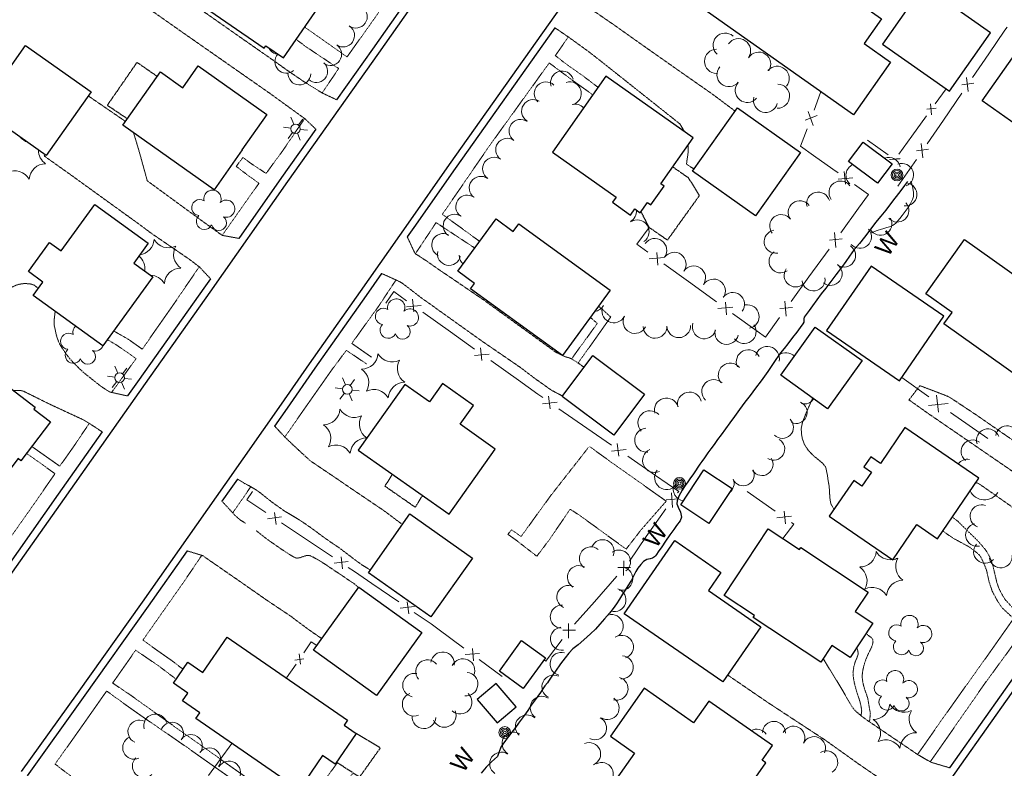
# Model space of a CAD drawing. Extents: x 863487 to 870045, y 569252 to 575761.
# Tile 19 of 66: x 865184 to 865524, y 571542 to 571800. Entities that reach past the tile are written whole.
import ezdxf
from ezdxf.enums import TextEntityAlignment as Align

# ---------------------------------------------------------------- set-up
doc = ezdxf.new("R2010")
doc.units = 0
doc.header["$LTSCALE"] = 0.005
doc.header["$MEASUREMENT"] = 0
doc.linetypes.add('DGN Style 3', pattern=[37.5, 25, -12.5])
doc.linetypes.add('DGN Style 5', pattern=[20, 10, -10])
for name, color, linetype, lineweight in [('E_DWY', 2, 'DGN Style 3', 15), ('E_LAND_Vegetation', 3, 'Continuous', 15), ('E_MISCPROP', 30, 'Continuous', 15), ('E_MISCPROP_HvyDash', 241, 'DGN Style 3', 25), ('E_MISCPROP_HvyLine', 241, 'Continuous', 25), ('E_MISCPROP_Railing', 30, 'Continuous', 15), ('E_PATH_Sidewalk', 2, 'DGN Style 5', 15), ('E_RDWY', 21, 'Continuous', 25), ('E_WAL', 40, 'Continuous', 25)]:
    doc.layers.add(name, color=color, linetype=linetype, lineweight=lineweight)
doc.styles.add('Style-IGR_FONT_0', font='IGR_FONT_0.shx')

# ---------------------------------------------------------------- blocks, each defined once
blk = doc.blocks.new('LTP')
at = {"layer": 'E_MISCPROP', "color": 20, "linetype": 'Continuous', "lineweight": 0}
for p, q in [((-0.8, 1.43), (-2, 3.73)), ((0.9, 1.42), (2.27, 3.65)), ((-1.64, 0.07), (-4.24, 0.14)), ((-0.88, -1.42), (-2.24, -3.61)), ((0.76, -1.47), (2, -3.65)), ((1.64, -0.02), (4.16, -0.09))]:
    blk.add_line(p, q, dxfattribs=at)
blk.add_circle((0, 0), 1.64, dxfattribs=at)
blk = doc.blocks.new('POLE')
at = {"layer": 'E_MISCPROP', "color": 20, "linetype": 'Continuous', "lineweight": 0}
for centre, radius in [((-0.01, 0.02), 2.02), ((-0.01, 0.03), 1.52), ((0, -0.01), 1.01), ((0, 0), 0.502)]:
    blk.add_circle(centre, radius, dxfattribs=at)
blk = doc.blocks.new('WAL_3')
at = {"layer": 'E_MISCPROP_Railing', "color": 40, "linetype": 'Continuous', "lineweight": 0, "style": 'Style-IGR_FONT_0'}
blk.add_text('W', height=6, rotation=0.0001, dxfattribs=at).set_placement((-2.27, -0.34), align=Align.MIDDLE_LEFT)
blk = doc.blocks.new('TREE')
at = {"layer": 'E_LAND_Vegetation', "color": 93, "linetype": 'Continuous', "lineweight": 0}
for centre, radius, start, end in [((-1.47, 4.28), 2.78, 1.3946, 209.1676), ((3.57, 2.42), 2.97, 278.4237, 139.6576), ((-4.47, 0.2), 2.78, 78.0716, 279.0827), ((-2.01, -4.2), 2.61, 140.7798, 358.7124), ((3.46, -3.43), 2.97, 196.0746, 79.0478)]:
    blk.add_arc(centre, radius, start, end, dxfattribs=at)
blk = doc.blocks.new('PINEL')
at = {"layer": 'E_LAND_Vegetation', "color": 93, "linetype": 'Continuous', "lineweight": 0}
for centre, start, end in [((-8.14, 7.32), 275.2113, 0.9763), ((2.26, 10.71), 215.2113, 300.9763), ((10.41, 3.41), 155.2113, 240.9763), ((-10.4, -3.39), 335.2113, 60.9763), ((8.15, -7.3), 95.2114, 180.9763), ((-2.25, -10.7), 35.2113, 120.9763)]:
    blk.add_arc(centre, 5.72, start, end, dxfattribs=at)
blk = doc.blocks.new('LTP_1')
at = {"layer": 'E_MISCPROP', "color": 20, "linetype": 'Continuous', "lineweight": 0}
for p, q in [((-0.8, 1.43), (-2, 3.73)), ((0.9, 1.42), (2.27, 3.65)), ((-1.63, 0.07), (-4.24, 0.14)), ((-0.88, -1.42), (-2.24, -3.61)), ((0.76, -1.47), (2, -3.65)), ((1.64, -0.02), (4.16, -0.09))]:
    blk.add_line(p, q, dxfattribs=at)
blk.add_circle((0, 0), 1.64, dxfattribs=at)

msp = doc.modelspace()

# ---------------------------------------------------------------- linework, layer by layer
at = {"layer": 'E_DWY', "color": 51, "linetype": 'DGN Style 3', "flags": 128}
for points in [[(865286.48, 571762.41), (865282.9, 571765.86), (865270.74, 571774.68), (865241.06, 571795.41), (865223.52, 571807.74), (865216.65, 571812.46), (865215.16, 571813.5)], [(865293.66, 571772.54), (865288.81, 571774.84), (865282.6, 571778.65), (865276.29, 571782.94), (865272.71, 571785.52), (865241.21, 571807.56), (865241.9, 571808.8)], [(865376.25, 571807.66), (865380.41, 571804.53), (865389.49, 571798.29), (865399.96, 571790.86), (865411.77, 571782.56), (865423.36, 571774.47), (865431.13, 571768.65)], [(865368.97, 571797.39), (865373.72, 571794.15), (865380.81, 571789.01), (865385.85, 571785.07), (865412.15, 571764.18), (865413.82, 571761.42)], [(865220.83, 571765.07), (865208.01, 571773.86)], [(865259.9, 571724.73), (865254.18, 571725.76), (865247.48, 571730.58), (865228.35, 571744.58), (865225.56, 571754.69), (865223.68, 571760.96), (865223.62, 571761.15)], [(865414.93, 571756.9), (865414.99, 571756.45), (865415.01, 571754.93), (865414.83, 571753.41), (865414.59, 571751.97), (865414.45, 571750.79), (865414.38, 571750.34), (865416.96, 571748.66)], [(865250.13, 571710.82), (865246.36, 571714.85), (865243.05, 571717.37), (865229.72, 571726.49), (865225.65, 571729.52), (865201.86, 571746.7), (865192.8, 571753.14), (865192.99, 571753.61)], [(865318.07, 571725.21), (865320.7, 571719.53), (865324.52, 571717.05), (865329.51, 571713.57), (865332.03, 571711.89), (865344.41, 571703.47), (865369.32, 571685.43), (865371.5, 571684.39)], [(865309.21, 571712.6), (865314.09, 571710.41), (865315.9, 571709.54), (865318.13, 571707.89), (865322.59, 571704.42), (865326.95, 571701.35), (865328.18, 571700.43), (865344.13, 571689.06), (865356.96, 571680.27), (865362.4, 571676.15), (865367.87, 571672.28), (865371.57, 571670.36)], [(865189.41, 571708.54), (865188.1, 571708.99), (865186.08, 571709.16), (865184.23, 571708.91), (865183.42, 571708.67), (865182.69, 571708.38), (865181.92, 571708.02), (865181.03, 571707.63), (865180.28, 571707.26), (865179.4, 571706.81), (865178.33, 571706.33), (865177.14, 571705.89), (865176.72, 571705.74)], [(865189.41, 571708.54), (865190.73, 571707.44)], [(865221.52, 571670.36), (865215.4, 571671.71), (865214.06, 571672.55), (865211.96, 571673.97), (865210.21, 571675.4), (865208.27, 571676.91), (865206.47, 571678.36), (865204.85, 571679.88), (865203.24, 571681.45), (865202.18, 571682.56), (865201.08, 571683.87), (865200.05, 571685.29), (865199.14, 571686.66), (865198.25, 571688.02), (865197.63, 571689.34), (865197.25, 571690.44), (865196.89, 571691.77), (865196.52, 571693.48), (865196.2, 571694.91), (865196.17, 571695), (865196.18, 571696.2), (865196.42, 571698.33), (865196.56, 571699.58)], [(865371.67, 571684.3), (865372.5, 571683.91), (865373.74, 571683.57), (865374.78, 571683.13), (865376.67, 571681.96), (865378.99, 571680.29)], [(865212.78, 571657.98), (865208.33, 571660.91), (865206.04, 571662.24), (865194.06, 571667.81), (865185.63, 571672.01), (865184.59, 571672.28), (865182.89, 571672.29), (865182.19, 571672.15)], [(865563.86, 571625.32), (865559.6, 571629.92), (865555.77, 571634.22), (865552.37, 571637.03), (865543.24, 571643.88), (865528.77, 571653.84), (865514.32, 571663.84), (865505.38, 571669.78), (865504.28, 571670.34), (865494.92, 571673.91), (865491.15, 571669.01), (865497.74, 571664.33), (865551.31, 571627.59), (865555.76, 571625.15), (865562.08, 571622.75)], [(865457.92, 571669.65), (865457.1, 571667.74), (865455.76, 571664.72), (865454.42, 571661.33), (865453.98, 571659.16), (865454.05, 571657.28), (865454.36, 571655.61), (865455.06, 571653.69), (865456.27, 571651.75), (865458.29, 571649.63), (865460.07, 571648.23), (865461.43, 571647.06), (865462.44, 571645.73), (865462.96, 571643.3), (865463.22, 571641.4), (865463.6, 571639.23), (865463.69, 571638.1), (865463.73, 571636.85), (865463.82, 571635.99), (865463.93, 571634.49), (865464.2, 571633.14), (865465.25, 571631.32), (865465.28, 571631.29)], [(865272.29, 571659.94), (865275.91, 571656.08), (865278.75, 571653.37), (865283.86, 571648.62), (865284.7, 571647.9), (865292.7, 571642.52), (865298.73, 571638.39), (865309.96, 571630.8), (865316.4, 571626)], [(865259.49, 571641.69), (865262.06, 571640.11), (865263.56, 571639.32), (865265.29, 571638.34), (865267.38, 571636.91), (865269.06, 571635.56), (865271.25, 571633.81), (865275.83, 571630.55), (865277.89, 571629.34), (865280.34, 571627.88), (865282.46, 571626.51), (865284.78, 571624.91), (865286.77, 571623.45), (865289.26, 571621.58), (865291.99, 571619.67), (865294.37, 571618.12), (865296.69, 571616.34), (865298.68, 571614.84), (865300.31, 571613.58), (865301.97, 571612.4), (865303.04, 571611.69), (865305.32, 571610.26)], [(865554.41, 571611.68), (865549.39, 571616.47), (865545.07, 571619.01), (865531.57, 571628.66), (865515.76, 571639.75), (865514.98, 571640.21), (865514.21, 571640.45)], [(865254.11, 571634.05), (865256.53, 571631.45), (865257.31, 571630.58), (865257.94, 571629.88), (865258.52, 571629.24), (865260.26, 571627.68), (865262.21, 571626.43)], [(865265.94, 571623.88), (865268.4, 571621.93), (865270.5, 571620.34), (865272.15, 571619.22), (865274.15, 571617.8), (865276, 571616.57), (865277.25, 571615.8), (865278.92, 571614.77), (865279.81, 571614.4), (865280.8, 571614.5), (865281.84, 571614.84), (865283.2, 571615.31), (865284.36, 571615.32), (865285.69, 571614.69), (865287.6, 571613.64), (865289.8, 571612.24), (865292.84, 571610.18), (865295.59, 571608.36), (865298.12, 571606.63), (865299.9, 571605.47), (865301.22, 571604.26)], [(865242.06, 571616.93), (865247.42, 571615.29), (865261.7, 571605.4), (865269.57, 571599.9), (865277.71, 571594.46), (865283.64, 571590.03), (865288.53, 571586.64)], [(865505.24, 571542.04), (865498.75, 571543.98), (865494.24, 571546.58), (865477.14, 571558.18), (865474.92, 571559.79), (865472.68, 571561.68), (865471.67, 571562.85), (865470.4, 571564.94), (865467.97, 571569.24), (865466.39, 571571.81), (865464.43, 571574.99), (865462.83, 571577.64), (865461.56, 571579.76)], [(865494.54, 571526.76), (865490.45, 571531.92), (865485.92, 571535.08), (865473.86, 571543.33), (865462.03, 571551.78), (865458.27, 571554.22), (865442.18, 571564.78), (865428.55, 571574.1)]]:
    msp.add_lwpolyline(points, dxfattribs=at)
at = {"layer": 'E_LAND_Vegetation', "color": 93, "linetype": 'Continuous'}
for centre, radius, start, end in [((865300.34, 571801.21), 3.92, 234.3462, 54.3309), ((865295.93, 571794.69), 3.92, 235.4665, 55.4511), ((865427.73, 571791.38), 4.17, 48.8067, 228.7913), ((865273.85, 571792.09), 3.92, 205.1017, 265.8028), ((865291.47, 571788.27), 3.92, 235.0104, 54.995), ((865432.32, 571789.46), 4.17, 325.9852, 145.9699), ((865276.29, 571785.63), 3.92, 137.3645, 310.3851), ((865424.77, 571785.81), 4.17, 90.1341, 270.1188), ((865439.29, 571784.8), 4.17, 327.153, 147.1377), ((865286.66, 571782.42), 3.92, 228.0533, 48.038), ((865429.06, 571781.24), 4.17, 140.1649, 320.1496), ((865445.7, 571779.93), 4.17, 320.2738, 140.2585), ((865280.81, 571781.59), 3.92, 177.9598, 357.9445), ((865371.48, 571778.47), 3.99, 17.994, 197.9787), ((865365.86, 571774.74), 3.99, 45.852, 225.8367), ((865374.11, 571774.75), 3.99, 287.4467, 107.4314), ((865435.37, 571775.78), 4.17, 139.8333, 319.8179), ((865445.78, 571773.78), 4.17, 268.979, 88.9637), ((865441.67, 571772.32), 4.17, 164.8667, 344.8514), ((865361.49, 571768.63), 3.99, 58.3218, 238.3065), ((865375.95, 571767.09), 3.99, 42.1545, 104.7919), ((865357.15, 571761.77), 3.99, 54.6924, 234.6771), ((865189.01, 571763.22), 5.72, 219.7083, 249.5924), ((865352.54, 571755.26), 3.99, 54.828, 234.8127), ((865196.48, 571755.23), 5.72, 180.3272, 235.9662), ((865193.3, 571744.76), 5.72, 90.2012, 175.9662), ((865348.03, 571748.73), 3.99, 56.0221, 236.0068), ((865473.4, 571746.52), 3.99, 114.0906, 228.2959), ((865484.16, 571748.66), 3.99, 10.3056, 110.793), ((865488.73, 571746.57), 3.99, 290.9245, 110.9091), ((865182.64, 571742.29), 5.72, 30.2012, 115.9661), ((865343.41, 571742.13), 3.99, 54.0889, 234.0736), ((865467.54, 571740.53), 3.99, 36.3966, 216.3812), ((865489.89, 571739.88), 3.99, 264.0242, 84.0088), ((865338.79, 571735.65), 3.99, 54.9082, 234.8929), ((865459.82, 571736.72), 3.99, 14.9124, 194.8971), ((865453.46, 571733.71), 3.99, 36.8499, 216.8346), ((865487.13, 571734.35), 3.99, 221.8829, 41.8676), ((865334.43, 571729.06), 3.99, 57.0816, 237.0662), ((865393.01, 571734.12), 4.09, 299.5957, 5.4699), ((865447.08, 571728.92), 3.99, 36.8499, 216.8346), ((865397.39, 571727.02), 4.09, 303.9103, 123.895), ((865481.28, 571729.77), 3.99, 208.2935, 28.2782), ((865330.49, 571722.4), 3.99, 63.4029, 243.3875), ((865445.17, 571723.58), 3.99, 99.8482, 279.8329), ((865474.2, 571725.27), 3.99, 220.923, 40.9077), ((865225, 571724.73), 5.72, 277.6403, 355.9661), ((865235.66, 571727.21), 5.72, 210.2012, 295.9662), ((865403.49, 571720.59), 4.09, 324.6614, 144.6461), ((865243.13, 571719.22), 5.72, 150.2012, 235.9662), ((865332.45, 571719.4), 3.99, 168.0511, 348.0358), ((865410.14, 571715.84), 4.09, 324.3589, 144.3436), ((865446.88, 571716.81), 3.99, 124.1715, 304.1562), ((865468.73, 571718.8), 3.99, 236.6184, 56.6031), ((865221.81, 571714.26), 5.72, 352.065, 50.2456), ((865339.99, 571718.85), 3.99, 178.3221, 228.6137), ((865464.09, 571712.5), 3.99, 232.6181, 52.6028), ((865239.95, 571708.75), 5.72, 90.2012, 175.9662), ((865416.87, 571711.11), 4.09, 325.6748, 145.6595), ((865452.06, 571711.96), 3.99, 144.9699, 324.9546), ((865229.29, 571706.27), 5.72, 30.2012, 87.5886), ((865423.72, 571706.57), 4.09, 326.654, 146.6387), ((865458.21, 571710.58), 3.99, 187.9002, 7.8848), ((865430.35, 571701.99), 4.09, 323.5344, 143.519), ((865382.18, 571703.56), 4.09, 277.3997, 331.2051), ((865389.29, 571699.67), 4.09, 153.448, 333.4327), ((865435.35, 571697.74), 4.09, 280.1866, 100.1713), ((865396.61, 571696.02), 4.09, 153.448, 333.4327), ((865420.51, 571694.18), 4.09, 161.9369, 341.9216), ((865201.22, 571689.22), 2.78, 56.3845, 264.1575), ((865205.64, 571692.28), 2.97, 132.7981, 194.6475), ((865403.53, 571694.37), 4.09, 181.3201, 1.3048), ((865411.71, 571694.56), 4.09, 181.3201, 1.3048), ((865428.25, 571692.23), 4.09, 167.1904, 347.1751), ((865434.3, 571692.52), 4.09, 216.0921, 36.0768), ((865205.64, 571692.28), 2.97, 333.4136, 335.3744), ((865210.37, 571688.83), 2.97, 132.4322, 134.0377), ((865202.84, 571684.42), 2.78, 133.0615, 334.0725), ((865207.86, 571683.92), 2.61, 195.7696, 53.7022), ((865210.37, 571688.83), 2.97, 251.0644, 341.0575), ((865435.72, 571682.15), 4.15, 25.2133, 205.198), ((865442.28, 571683.31), 4.15, 346.0245, 166.0091), ((865448.71, 571681.11), 4.15, 45.3291, 126.6639), ((865429.5, 571677.56), 4.15, 39.0952, 219.0799), ((865423.81, 571671.87), 4.15, 45.7106, 225.6953), ((865415.42, 571667.53), 4.15, 13.5735, 193.5582), ((865407.46, 571665.47), 4.15, 15.4336, 195.4183), ((865452.17, 571664.69), 3.85, 245.5997, 65.5844), ((865455.04, 571671.45), 3.85, 255.4075, 327.5459), ((865401.78, 571661.09), 4.15, 43.5384, 223.5231), ((865447.45, 571659.57), 3.85, 225.2953, 45.28), ((865400.67, 571655.09), 4.15, 95.0452, 275.0298), ((865518.37, 571655.06), 3.93, 18.7365, 198.7211), ((865524.98, 571656.12), 3.93, 351.8881, 171.8727), ((865444.42, 571652.05), 3.85, 239.486, 59.4707), ((865513.03, 571651.25), 3.93, 52.3441, 232.3288), ((865403.4, 571648.1), 4.15, 114.2191, 294.2038), ((865440.41, 571646.75), 3.85, 213.687, 33.6717), ((865511.28, 571644.58), 3.93, 78.503, 144.3237), ((865407.53, 571642.19), 4.15, 141.4435, 321.4282), ((865433.92, 571643.23), 3.85, 205.0346, 25.0193), ((865426.95, 571640.14), 3.85, 305.3812, 22.9802), ((865413.97, 571638.27), 4.15, 159.9571, 261.1597), ((865517.17, 571639.98), 5.46, 205.9441, 327.8117), ((865516.18, 571628.86), 3.93, 69.7847, 249.7694), ((865514.63, 571622.41), 3.93, 102.1061, 282.0907), ((865385.45, 571616.78), 3.99, 337.481, 157.4656), ((865381.44, 571614.31), 3.99, 51.2997, 231.2844), ((865391.1, 571613.22), 3.99, 306.1456, 126.1303), ((865517.36, 571616.59), 3.93, 138.1862, 318.1709), ((865474.14, 571617.07), 5.72, 270.2012, 355.9661), ((865484.8, 571619.55), 5.72, 210.2012, 277.421), ((865484.8, 571619.55), 5.72, 277.5917, 295.9662), ((865492.27, 571611.56), 5.72, 150.2012, 235.9662), ((865522.82, 571614.99), 3.93, 187.2108, 7.1955), ((865377.28, 571607.84), 3.99, 58.9638, 238.9485), ((865391.9, 571607.3), 3.99, 258.7626, 78.7473), ((865470.95, 571606.6), 5.72, 330.2012, 55.9661), ((865373.64, 571600.98), 3.99, 64.703, 244.6877), ((865389.53, 571599.96), 3.99, 252.284, 72.2687), ((865478.43, 571598.61), 5.72, 30.2012, 115.9661), ((865489.09, 571601.09), 5.72, 90.2012, 175.9662), ((865371.39, 571594.2), 3.99, 86.8179, 266.8026), ((865388.58, 571590.94), 3.99, 287.0464, 107.0311), ((865371.46, 571586.59), 3.99, 96.4235, 276.4082), ((865392.12, 571583.77), 3.99, 288.6041, 108.5888), ((865330.24, 571577.95), 4.07, 352.833, 172.8177), ((865371.28, 571577.91), 3.99, 75.7977, 255.7824), ((865392.02, 571576.74), 3.99, 265.1438, 85.1284), ((865325.05, 571575.24), 4.07, 40.2224, 220.2071), ((865337.26, 571575.61), 4.07, 335.2147, 155.1993), ((865320.55, 571570.58), 4.07, 78.2371, 258.2217), ((865338.34, 571570.95), 4.07, 263.9882, 83.9729), ((865368.51, 571570.03), 3.99, 64.8361, 244.8208), ((865390.23, 571569.39), 3.99, 254.2619, 74.2466), ((865320.42, 571563.97), 4.07, 111.5312, 291.5158), ((865336.3, 571564.7), 4.07, 228.1086, 48.0933), ((865364.45, 571562.79), 3.99, 55.9996, 235.9843), ((865387.16, 571562.71), 3.99, 237.5068, 57.4915), ((865231.16, 571556.62), 3.99, 15.8573, 195.842), ((865323.82, 571559.64), 4.07, 176.9919, 356.9766), ((865330.83, 571560.13), 4.07, 202.6972, 22.6818), ((865359.32, 571556.3), 3.99, 47.7161, 227.7008), ((865382.82, 571555.74), 3.99, 243.761, 63.7456), ((865225.68, 571554.54), 3.99, 65.0706, 245.0553), ((865236.87, 571553.79), 3.99, 333.6704, 153.6551), ((865444.56, 571554.15), 3.95, 358.6322, 178.6169), ((865451.28, 571552.46), 3.95, 333.6599, 153.6445), ((865223.86, 571549.02), 3.99, 113.9226, 293.9073), ((865243.34, 571549.56), 3.99, 326.7675, 146.7522), ((865354.72, 571550.4), 3.99, 60.0342, 240.0188), ((865438.64, 571551.46), 3.95, 34.566, 119.73), ((865458.39, 571548.87), 3.95, 335.2962, 155.2809), ((865380.75, 571546.81), 3.99, 292.4448, 112.4295), ((865249.7, 571544.93), 3.99, 323.6566, 143.6413), ((865350.48, 571543.49), 3.99, 56.7176, 236.7023), ((865462.61, 571543.98), 3.95, 300.2711, 120.2558), ((865227.2, 571542.64), 3.99, 133.5066, 313.4912), ((865256.53, 571540.4), 3.99, 329.6888, 149.6734), ((865385.1, 571539.91), 3.99, 298.7302, 118.7148)]:
    msp.add_arc(centre, radius, start, end, dxfattribs=at)
at = {"layer": 'E_MISCPROP_HvyDash', "color": 241, "linetype": 'DGN Style 3', "flags": 128}
for points in [[(865231.79, 571780.58), (865224.78, 571785.44), (865214.56, 571770.66), (865221.49, 571766)], [(865409.64, 571749.4), (865414.99, 571745.67), (865418.84, 571739.51), (865407.79, 571724.12), (865401.49, 571728.5), (865398.69, 571733.97)], [(865323.33, 571636.03), (865320.74, 571631.99), (865310.34, 571639.22), (865312.95, 571643.36)], [(865293.63, 571544.05), (865301.61, 571538.87), (865308.75, 571548.9), (865300.4, 571553.87)]]:
    msp.add_lwpolyline(points, dxfattribs=at)
at = {"layer": 'E_MISCPROP_HvyLine', "color": 241, "linetype": 'Continuous', "flags": 128}
for points in [[(865256.58, 571833.44), (865240.35, 571809.86), (865268.71, 571790.34), (865269.26, 571791.14), (865275.34, 571786.96), (865289.51, 571807.54), (865283.56, 571811.63), (865284.7, 571813.28), (865266.79, 571825.61), (865270.6, 571831.15), (865262.61, 571836.65), (865259.17, 571831.66)], [(865472.04, 571767.39), (865419.72, 571804.22), (865438.48, 571830.88), (865481.65, 571800.49), (865475.64, 571791.94), (865484.79, 571785.5)], [(865496.18, 571811.91), (865482.04, 571791.78), (865505.17, 571775.52), (865519.32, 571795.66)], [(865186.38, 571791.3), (865209, 571775.25), (865193.43, 571753.3), (865170.81, 571769.35)], [(865529.6, 571790.93), (865551.12, 571775.7), (865537.89, 571757), (865516.36, 571772.23)], [(865245.91, 571784.23), (865269.61, 571767.48), (865261.02, 571755.31), (865261.11, 571755.25), (865251.42, 571741.52), (865219.91, 571763.77), (865232.9, 571782.15), (865240.6, 571776.71)], [(865386.57, 571780.63), (865368.1, 571754.44), (865390.08, 571738.95), (865388.84, 571737.19), (865395.1, 571732.78), (865396.58, 571734.86), (865398.41, 571733.57), (865400.9, 571737.11), (865402.08, 571736.28), (865406.63, 571742.73), (865405.5, 571743.52), (865416.69, 571759.4)], [(865416.45, 571747.95), (865431.94, 571769.79), (865453.74, 571754.33), (865438.24, 571732.49)], [(865475.37, 571757.97), (865485.33, 571750.43), (865480.26, 571743.74), (865470.3, 571751.28)], [(865198.66, 571720.37), (865210.29, 571736.44), (865228.69, 571723.11), (865223.7, 571716.21), (865230.27, 571711.46), (865213.03, 571687.65), (865189, 571705.05), (865192.34, 571709.66), (865187.31, 571713.3), (865194.57, 571723.33)], [(865356.49, 571729.7), (865388.01, 571706.8), (865371.65, 571684.28), (865339.9, 571707.34), (865341.25, 571709.21), (865335.53, 571713.36), (865348.67, 571731.44), (865354.62, 571727.12)], [(865510.3, 571724.31), (865544.94, 571699.7), (865543.82, 571698.14), (865550.02, 571693.74), (865534.99, 571672.58), (865503.17, 571695.19), (865506.02, 571699.2), (865497.01, 571705.6)], [(865462.72, 571692.92), (865487.87, 571675.59), (865503.2, 571697.83), (865478.05, 571715.17)], [(865458.83, 571694.11), (865474.98, 571682.54), (865463.08, 571665.95), (865446.94, 571677.52)], [(865382.03, 571684.36), (865399.94, 571670.98), (865389.36, 571656.82), (865371.45, 571670.21)], [(865165.73, 571678.7), (865173.3, 571672.96), (865176.16, 571676.73), (865189.65, 571666.5), (865189.15, 571665.84), (865194.96, 571661.43), (865184.77, 571648), (865183.79, 571648.75), (865168.07, 571628.03), (865156.11, 571637.1), (865158.71, 571640.53), (865147.26, 571649.21), (865159.17, 571664.9), (865157.47, 571666.19), (865159.55, 571668.92), (865157.11, 571670.77), (865160.52, 571675.27), (865162.18, 571674.02)], [(865317.16, 571674.36), (865301.15, 571651.7), (865332.52, 571629.54), (865348.41, 571652.04), (865336.33, 571660.57), (865340.89, 571667.03), (865330.18, 571674.6), (865325.74, 571668.3)], [(865485.53, 571613.83), (865493.84, 571625.97), (865500.96, 571621.09), (865515.25, 571641.96), (865489.73, 571659.44), (865481.27, 571647.09), (865477.95, 571649.36), (865475.59, 571645.91), (865478.23, 571644.1), (865474.93, 571639.28), (865472.08, 571641.23), (865463.62, 571628.87), (865485.55, 571613.86)], [(865430.09, 571638.38), (865422.15, 571626.41), (865412.45, 571632.84), (865420.39, 571644.82)], [(865318.96, 571629.64), (865340.54, 571614.44), (865326.22, 571594.1), (865304.64, 571609.3)], [(865460.74, 571578.52), (865437.39, 571593.91), (865437.83, 571594.59), (865427.4, 571601.47), (865442.6, 571624.52), (865453.41, 571617.39), (865453.82, 571618.02), (865477.06, 571602.7), (865472.62, 571595.96), (865478.64, 571591.99), (865470.84, 571580.16), (865464.55, 571584.3)], [(865426.91, 571571.72), (865392.87, 571595.24), (865410.31, 571620.47), (865426.22, 571609.48), (865421.94, 571603.28), (865440.06, 571590.76)], [(865301.32, 571604.41), (865323.06, 571588.75), (865307.42, 571567.04), (865285.69, 571582.69)], [(865255.96, 571587.16), (865297.45, 571558.54), (865296.22, 571556.75), (865300.4, 571553.87), (865293.14, 571543.34), (865288.85, 571546.3), (865280.71, 571534.5), (865245.15, 571559.03), (865246.5, 571560.99), (865240.47, 571565.15), (865242.33, 571567.84), (865237.38, 571571.26), (865242.38, 571578.51), (865247.54, 571574.95)], [(865357.43, 571585.98), (865365.7, 571580.01), (865358.09, 571569.47), (865349.82, 571575.44)], [(865348.73, 571571.2), (865342.19, 571565.63), (865349.08, 571557.54), (865355.62, 571563.11)], [(865399.75, 571569.57), (865388.12, 571552.93), (865396.39, 571547.14), (865383.8, 571529.13), (865401.14, 571517.01), (865413.92, 571535.29), (865428.61, 571525.03), (865441.76, 571543.83), (865440.53, 571544.69), (865444.06, 571549.73), (865422.08, 571565.1), (865416.84, 571557.62)]]:
    msp.add_lwpolyline(points, close=True, dxfattribs=at)
at = {"layer": 'E_MISCPROP_Railing', "color": 40, "linetype": 'Continuous'}
for p, q in [((865510.97, 571780.21), (865511.54, 571775.35)), ((865513.53, 571778.26), (865509.36, 571777.75)), ((865498.61, 571771.16), (865498.95, 571767.38)), ((865459.43, 571767.12), (865455.29, 571765.54)), ((865456.32, 571768.48), (865458.12, 571763.64)), ((865500.56, 571769.59), (865497.31, 571769.28)), ((865495.33, 571757.41), (865495.89, 571752.55)), ((865497.89, 571755.45), (865493.72, 571754.94)), ((865488.15, 571752.29), (865484.37, 571751.88)), ((865487.94, 571752.22), (865484.69, 571751.91)), ((865468.8, 571747.8), (865469.26, 571743.4)), ((865466.69, 571745.14), (865471.83, 571745.65)), ((865465.46, 571726.71), (865465.93, 571721.56)), ((865468.1, 571724.58), (865463.69, 571724.15)), ((865404.55, 571715.45), (865404.12, 571719.86)), ((865406.68, 571718.1), (865401.53, 571717.63)), ((865319.86, 571703.7), (865320.31, 571699.35)), ((865428.23, 571698.36), (865427.8, 571702.77)), ((865448.35, 571703.04), (865448.82, 571697.89)), ((865317.77, 571701.07), (865322.85, 571701.57)), ((865430.36, 571701.01), (865425.22, 571700.54)), ((865451, 571700.91), (865446.59, 571700.48)), ((865343.32, 571686.97), (865343.77, 571682.62)), ((865341.23, 571684.34), (865346.31, 571684.83)), ((865364.75, 571667.63), (865369.81, 571668.2)), ((865366.79, 571670.29), (865367.31, 571665.95)), ((865500.67, 571670.62), (865501.32, 571664.76)), ((865497.88, 571667.06), (865504.72, 571667.78)), ((865388.46, 571651.26), (865393.53, 571651.83)), ((865390.51, 571653.92), (865391.02, 571649.57)), ((865411.77, 571634.87), (865407.42, 571634.47)), ((865409.17, 571636.99), (865409.61, 571631.91)), ((865274.69, 571628.61), (865269.85, 571627.98)), ((865272.77, 571626.03), (865272.21, 571630.18)), ((865450.63, 571628.88), (865445.53, 571628.34)), ((865448.55, 571626.22), (865448.06, 571630.59)), ((865295.75, 571610.72), (865295.19, 571614.88)), ((865297.67, 571613.3), (865292.82, 571612.67)), ((865395.11, 571611.19), (865390.74, 571611.18)), ((865392.72, 571613.53), (865392.69, 571608.43)), ((865320.5, 571597.73), (865315.64, 571597.16)), ((865318.54, 571595.17), (865318.03, 571599.33)), ((865373.66, 571591.91), (865373.63, 571586.81)), ((865376.06, 571589.56), (865371.69, 571589.56)), ((865340.87, 571579.03), (865340.52, 571583.21)), ((865281.17, 571577.83), (865280.76, 571581.37)), ((865342.92, 571581.51), (865338.05, 571581.12)), ((865279.31, 571579.26), (865282.34, 571579.62))]:
    msp.add_line(p, q, dxfattribs=at)
at = {"layer": 'E_MISCPROP_Railing', "color": 40, "linetype": 'Continuous', "flags": 128}
for points in [[(865524.98, 571797.61), (865524.27, 571796.55), (865518.64, 571788.34)], [(865518.64, 571788.34), (865513.05, 571780.19)], [(865460.69, 571775.38), (865458.93, 571770.25), (865458.45, 571768.97)], [(865504.03, 571776.33), (865500.22, 571771.1)], [(865509.35, 571774.8), (865503, 571765.53)], [(865497.24, 571766.99), (865492.11, 571759.94)], [(865503, 571765.53), (865497.41, 571757.38)], [(865456.02, 571762.52), (865453.77, 571756.54), (865458.24, 571753.37)], [(865492.11, 571759.94), (865487.6, 571753.73)], [(865483.96, 571753.58), (865476.81, 571758.59)], [(865458.24, 571753.37), (865464.9, 571748.65), (865466.76, 571747.33)], [(865493.71, 571751.99), (865487.35, 571742.73)], [(865472.38, 571743.33), (865477.23, 571739.88), (865473.76, 571735.09)], [(865491.8, 571744.51), (865492.13, 571743.52), (865492.51, 571742.1), (865492.74, 571740.5), (865492.66, 571739.13), (865492.37, 571738.08), (865491.57, 571736.5), (865490.81, 571735.36), (865490.17, 571734.47), (865489.49, 571733.55), (865488.8, 571732.62), (865488.03, 571731.56), (865487.35, 571730.72), (865486.66, 571729.97), (865486.03, 571729.49), (865485.41, 571729.18), (865484.38, 571728.75), (865483.49, 571728.44), (865482.45, 571728.11), (865481.35, 571727.8), (865480.51, 571727.5), (865479.78, 571727.3), (865478.99, 571727.02), (865478.28, 571726.74), (865478.21, 571726.69)], [(865473.76, 571735.09), (865467.65, 571726.63)], [(865401, 571719.95), (865397.24, 571722.67), (865401.49, 571728.5)], [(865463.6, 571721.04), (865456.65, 571711.42)], [(865415.06, 571709.8), (865406.6, 571715.91)], [(865424.69, 571702.86), (865415.06, 571709.8)], [(865456.65, 571711.42), (865450.54, 571702.96)], [(865310.6, 571702.39), (865313.43, 571706.38), (865317.84, 571703.23)], [(865323.38, 571699.28), (865332.91, 571692.48)], [(865438.75, 571692.71), (865430.28, 571698.82)], [(865446.5, 571697.37), (865441.63, 571690.63), (865438.75, 571692.71)], [(865332.91, 571692.48), (865341.3, 571686.5)], [(865346.84, 571682.55), (865356.38, 571675.75)], [(865356.38, 571675.75), (865363.13, 571670.93), (865364.78, 571669.79)], [(865488.67, 571676.75), (865497.98, 571670.01)], [(865370.38, 571665.93), (865380.02, 571659.27)], [(865505.47, 571664.7), (865518.4, 571655.63)], [(865380.02, 571659.27), (865388.49, 571653.42)], [(865394.1, 571649.55), (865403.73, 571642.9)], [(865403.73, 571642.9), (865411.7, 571637.4), (865411.33, 571636.9)], [(865269.26, 571630.16), (865262.75, 571634.5), (865264.6, 571637.34)], [(865444.98, 571630.64), (865435.33, 571637.41)], [(865407.31, 571631.4), (865403.3, 571625.92), (865400.52, 571621.87)], [(865282.91, 571621.07), (865274.69, 571626.54)], [(865447.61, 571621.21), (865451.38, 571626.14), (865450.58, 571626.7)], [(865292.24, 571614.85), (865282.91, 571621.07)], [(865400.52, 571621.87), (865394.68, 571613.39)], [(865305.83, 571605.68), (865299.84, 571609.78), (865297.67, 571611.23)], [(865390.36, 571608.14), (865382.61, 571599.35)], [(865315.09, 571599.34), (865305.83, 571605.68)], [(865382.61, 571599.35), (865375.8, 571591.62)], [(865328.55, 571589.99), (865326.26, 571591.69), (865320.47, 571595.65)], [(865337.57, 571583.32), (865328.55, 571589.99)], [(865282.35, 571581.77), (865284.9, 571585.48), (865286.84, 571584.29)], [(865371.47, 571586.38), (865366.08, 571579.22), (865365.81, 571578.85), (865365.19, 571579.31)], [(865276.37, 571573.08), (865279.66, 571577.85)], [(865350.75, 571573.57), (865342.82, 571579.44)], [(865249.51, 571539.39), (865257.55, 571550.48)]]:
    msp.add_lwpolyline(points, dxfattribs=at)
at = {"layer": 'E_PATH_Sidewalk', "color": 51, "linetype": 'DGN Style 5', "flags": 128}
for points in [[(865322.18, 571853.79), (865326.43, 571850.22), (865336.6, 571843.04), (865324.05, 571825.21), (865306.13, 571799.72), (865297.25, 571787.32), (865284.96, 571796.01), (865282.68, 571797.62)], [(865373.61, 571794.22), (865369.13, 571787.8), (865372.56, 571785.08), (865378.55, 571780.88), (865383.88, 571776.82)], [(865279.75, 571793.36), (865282.76, 571791.07), (865294.38, 571783.31), (865288.68, 571774.91)], [(865382.06, 571774.23), (865375.12, 571779.21), (865367.03, 571785.24), (865346.47, 571756.76), (865330.16, 571733.01), (865334.46, 571729.92), (865343.03, 571723.68)], [(865282.64, 571766.05), (865275.08, 571754.98), (865269.34, 571747.13), (865264.02, 571750.64), (865261.36, 571752.64), (865259.04, 571749.57), (865262.55, 571746.86), (865266.87, 571743.74), (865254.21, 571725.76)], [(865341.35, 571721.37), (865327.99, 571730.16), (865320.86, 571719.43)], [(865246.27, 571714.92), (865236.6, 571700.76), (865226.61, 571686.49), (865222.16, 571689.69), (865216.75, 571692.8)], [(865314.16, 571710.38), (865308.2, 571701.38), (865298.91, 571688.49), (865305.72, 571683.75)], [(865384.04, 571701.33), (865385.84, 571699.8), (865388.25, 571697.57), (865383.82, 571691.32), (865376.99, 571681.73)], [(865381.23, 571697.46), (865383.61, 571695.37), (865374.72, 571683.16)], [(865214.57, 571689.79), (865217.96, 571687.8), (865224.49, 571683.24), (865216.05, 571671.57)], [(865303.99, 571681.42), (865297.03, 571686.09), (865291.86, 571679.15), (865275.79, 571656.21)], [(865208.33, 571660.91), (865203.5, 571653.72), (865198.14, 571646.12), (865192.09, 571650.4), (865188.5, 571652.92)], [(865380.51, 571652.53), (865367.51, 571635.93), (865357.33, 571621.88), (865354, 571624.19), (865352.79, 571622.62), (865355.91, 571620.37), (865362.75, 571615.06), (865367.14, 571620.86), (865374.24, 571631.29), (865377.82, 571628.95), (865392.49, 571618.29), (865393.58, 571617.53), (865398.69, 571624.13), (865407.39, 571634.06), (865402.59, 571637.47), (865388.52, 571647.41), (865380.85, 571652.99)], [(865186.68, 571650.52), (865190.62, 571647.79), (865196.49, 571643.54), (865188.89, 571632.51), (865176.05, 571614.41), (865165.38, 571599.05), (865162.03, 571601.72), (865157.8, 571604.46)], [(865264.06, 571639.03), (865257.83, 571630)], [(865506.08, 571628.58), (865507.9, 571627.22), (865512.23, 571622.95), (865514.78, 571620.51), (865516.21, 571618.87), (865517.4, 571617.45), (865518.35, 571616.04), (865518.98, 571614.86), (865519.56, 571613.42), (865520.19, 571611.52), (865520.57, 571609.77), (865521.09, 571607.59), (865521.54, 571605.75), (865522.18, 571603.95), (865522.9, 571602.53), (865523.64, 571601.2), (865524.47, 571599.93), (865525.88, 571598.43), (865526.69, 571597.52), (865527.55, 571596.67), (865528.76, 571595.68), (865545.08, 571619)], [(865494.11, 571546.67), (865502.99, 571559.38), (865517.68, 571580), (865527.25, 571593.58), (865523.37, 571597.16), (865521.75, 571599.49), (865519.86, 571603.02), (865518.78, 571606.26), (865517.92, 571610.19), (865517.36, 571611.64), (865516.86, 571612.83), (865515.83, 571614.97), (865515.39, 571615.53), (865514.71, 571616.14), (865512.09, 571618.17), (865506.59, 571621.17), (865505.38, 571621.97), (865504.19, 571622.78), (865502.83, 571623.83)], [(865247.15, 571615.37), (865240.97, 571606.24), (865226.83, 571586.13), (865232.44, 571582.1), (865236.65, 571579.18), (865240.69, 571576.05)], [(865536.43, 571586.19), (865531.01, 571589.9), (865517.21, 571571.01), (865498.5, 571544.12)], [(865477.53, 571557.91), (865477.82, 571560.77), (865476.91, 571566.14), (865475.75, 571569.45), (865475.26, 571571.38), (865474.95, 571573.43), (865475.15, 571575.3), (865475.48, 571576.85), (865476.08, 571578.98), (865476.91, 571580.98), (865477.87, 571582.88), (865478.43, 571584.15), (865478.74, 571585.49), (865478.66, 571586.31), (865478.3, 571586.85), (865477.59, 571587.4), (865476.93, 571587.91), (865476.26, 571588.38)], [(865473.04, 571583.5), (865473.29, 571583.27), (865473.66, 571581.5), (865473.19, 571579.94), (865472.61, 571578.71), (865472.14, 571577.03), (865471.83, 571574.86), (865471.97, 571573.15), (865472.26, 571571.49), (865472.72, 571569.73), (865473.13, 571568.22), (865473.73, 571566.45), (865474.24, 571564.9), (865474.51, 571563.65), (865474.73, 571562.52), (865474.84, 571561.79), (865474.61, 571560.05)], [(865238.33, 571572.62), (865232.24, 571577.25), (865224.33, 571582.63), (865216.39, 571571.31), (865222.38, 571567.28), (865240.28, 571554.46), (865248.08, 571548.96), (865267.27, 571535.38), (865276.16, 571529.3), (865279.13, 571528.29), (865280.38, 571528.43), (865283.44, 571528.97), (865284.76, 571529.6), (865285.7, 571530.21), (865286.88, 571531.15), (865287.79, 571532.03), (865288.29, 571532.64), (865288.81, 571533.42), (865289.4, 571534.6), (865289.71, 571535.64), (865289.82, 571536.48), (865289.85, 571537.11), (865289.82, 571537.73), (865289.82, 571538.24), (865293.8, 571543.59)], [(865299.1, 571539.99), (865296.58, 571536.68), (865291.24, 571530.04), (865287.57, 571526.92), (865285.97, 571526.21), (865284.43, 571525.68), (865282.62, 571525.41), (865280.72, 571525.07), (865279.38, 571525.08), (865278.34, 571525.27), (865277.16, 571525.63), (865275.71, 571526.14), (865274.26, 571526.81), (865273.13, 571527.44), (865272.15, 571528.05), (865271.2, 571528.69), (865270.24, 571529.34), (865267.15, 571531.38), (865241.79, 571549.32), (865224.08, 571561.51), (865214.32, 571568.56), (865206.72, 571557.71), (865196.54, 571543.36), (865200.68, 571540.17), (865203.7, 571538.08), (865209.24, 571534)]]:
    msp.add_lwpolyline(points, dxfattribs=at)
at = {"layer": 'E_RDWY', "color": 21, "linetype": 'Continuous', "flags": 128}
for points in [[(865545.1, 572052.17), (865508.37, 571999.88), (865481.4, 571961.33), (865469.02, 571944.12), (865425.25, 571882.03), (865420.29, 571874.73), (865417.17, 571870.15), (865393.18, 571836.59), (865387.01, 571827.61), (865377.6, 571813.9), (865332.53, 571750.25), (865318.32, 571729.92), (865301.82, 571706.43), (865284.16, 571681.43), (865274.58, 571667.55), (865255.13, 571639.84), (865226.56, 571599.26), (865204.15, 571567.74), (865184.87, 571540.8)], [(865334.55, 572020.21), (865345.42, 572007.1), (865373.82, 571973.95), (865382.88, 571962.89), (865394.39, 571949.2), (865399.27, 571943.44), (865401.45, 571939.69), (865402.19, 571938.17), (865402.72, 571936.93), (865402.81, 571936.63), (865403.37, 571935.03), (865403.57, 571934.1), (865403.84, 571932.49), (865403.32, 571927.63), (865401.64, 571923.18), (865392.92, 571909.42), (865369.26, 571875.58), (865340.88, 571835.3), (865308.11, 571788.61), (865276.72, 571744.33), (865249.91, 571706.16), (865227.58, 571674.61), (865199.64, 571635.03), (865166.48, 571588.05)], [(865346.93, 571848.22), (865338.84, 571836.74), (865306.07, 571790.05), (865293.66, 571772.54)], [(865365.68, 571339.63), (865402.06, 571391.25), (865416.81, 571412.16), (865430.17, 571431.44), (865447.89, 571456), (865458.99, 571471.74), (865471.43, 571489.41), (865487.22, 571511.93), (865509.21, 571543.37), (865526.5, 571567.72), (865542.08, 571589.88), (865552.68, 571604.8), (865576.64, 571639.37), (865608.35, 571684.51), (865624.99, 571707.66), (865647.44, 571739.8), (865676.59, 571781.42), (865694.46, 571806.35)], [(865368.97, 571797.39), (865334.57, 571748.82), (865320.37, 571728.49), (865318.07, 571725.21)], [(865286.48, 571762.41), (865274.68, 571745.77), (865259.9, 571724.73)], [(865309.21, 571712.6), (865303.86, 571704.99), (865286.21, 571680), (865276.63, 571666.12), (865272.29, 571659.94)], [(865250.13, 571710.82), (865247.87, 571707.6), (865225.53, 571676.05), (865221.52, 571670.36)], [(865212.78, 571657.98), (865197.59, 571636.47), (865164.43, 571589.49), (865154.19, 571574.98)], [(865259.49, 571641.69), (865257.18, 571638.4), (865254.11, 571634.05)], [(865242.06, 571616.93), (865228.6, 571597.82), (865206.18, 571566.29), (865186.9, 571539.35)], [(865505.24, 571542.04), (865507.17, 571544.81), (865524.46, 571569.16), (865540.04, 571591.32), (865550.63, 571606.24), (865554.41, 571611.68)]]:
    msp.add_lwpolyline(points, dxfattribs=at)
at = {"layer": 'E_WAL', "flags": 128}
for points in [[(865490.67, 571744.31), (865489.64, 571742.96), (865488.04, 571740.77), (865486.3, 571738.55), (865484.78, 571736.62), (865483.17, 571734.48), (865481.45, 571732.33), (865479.64, 571730.18), (865477.68, 571727.53), (865475.77, 571725.19), (865474.03, 571722.98), (865472.29, 571720.83), (865470.67, 571718.62), (865469.34, 571716.75), (865467.81, 571714.68), (865465.88, 571712.11), (865464.14, 571709.85), (865462.44, 571707.6), (865460.85, 571705.56), (865459.4, 571703.51), (865457.87, 571701.47), (865456.67, 571699.84), (865455.63, 571698.45), (865454.98, 571697.5), (865454.87, 571696.96), (865454.84, 571695.85), (865454.51, 571695.26), (865453.65, 571693.92), (865452.42, 571692.35), (865450.93, 571690.48), (865449.31, 571688.38), (865448.04, 571686.7), (865446.83, 571685.21), (865445.22, 571682.96), (865443.87, 571680.92), (865442.47, 571678.83), (865440.11, 571675.55), (865438.2, 571673.01), (865436.32, 571670.57), (865434.49, 571668.27), (865432.64, 571665.72), (865430.98, 571663.32), (865429.39, 571661.1), (865427.84, 571658.98), (865426.32, 571656.98), (865425.13, 571655.31), (865423.91, 571653.64), (865422.78, 571652.1), (865421.78, 571650.7), (865420.63, 571649.05), (865419.71, 571647.71), (865419.04, 571646.82), (865416.76, 571643.53), (865415.56, 571641.76), (865414.85, 571640.72), (865413.98, 571639.42), (865412.91, 571637.82), (865411.74, 571635.81), (865411.12, 571634.15), (865411.05, 571633.16), (865411.46, 571632.03), (865412.31, 571630.31), (865412.67, 571628.5), (865412.17, 571627.24), (865410.98, 571625.62), (865409.97, 571624.3), (865408.59, 571622.5), (865407.13, 571620.29), (865405.86, 571618.33), (865404.64, 571616.53), (865404, 571615.63), (865403.71, 571615.2), (865403.4, 571614.81), (865402.71, 571614.38), (865401.81, 571614.15), (865400.69, 571613.93), (865399.52, 571613.25), (865398.68, 571612.25), (865397.6, 571610.89), (865396.91, 571609.8), (865396.37, 571608.68), (865395.37, 571606.84), (865394.13, 571604.84), (865393.2, 571603.35), (865392.31, 571601.92), (865391.26, 571600.21), (865390.26, 571598.63), (865389.07, 571597.07), (865387.78, 571595.46), (865386.15, 571593.47), (865384.52, 571591.61), (865382.96, 571589.92), (865381.31, 571588.32), (865378.98, 571586.18), (865376.99, 571584.52), (865375.22, 571583.14), (865373.79, 571581.62), (865372.49, 571580), (865370.95, 571577.96), (865369.24, 571575.45), (865367.9, 571573.72), (865366.75, 571571.9)], [(865366.75, 571571.9), (865366.39, 571571.43), (865365.47, 571570.32), (865363.98, 571568.1), (865362.17, 571565.53), (865360.83, 571563.67), (865359.64, 571561.83), (865358.53, 571560.27), (865357.5, 571558.8), (865356.48, 571557.49), (865355.34, 571556.01), (865353.36, 571553.36), (865351.9, 571551.45), (865351.01, 571550.18), (865350.29, 571549.18), (865349.78, 571547.56), (865349.2, 571545.97), (865347.16, 571544.15), (865345.22, 571542.31), (865343.53, 571540.19)]]:
    msp.add_lwpolyline(points, dxfattribs=at)

# ---------------------------------------------------------------- block references
at = {"layer": 'E_LAND_Vegetation', "color": 93, "linetype": 'Continuous', "rotation": 54.99005666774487}
for name, p in [('TREE', (865250.79, 571734.1)), ('TREE', (865314.17, 571696.58)), ('PINEL', (865309.71, 571677.32)), ('PINEL', (865296.6, 571658.17)), ('TREE', (865491.27, 571587.38)), ('TREE', (865486.29, 571568.33)), ('PINEL', (865486.27, 571556.45))]:
    msp.add_blockref(name, p, dxfattribs=at)
at = {"layer": 'E_MISCPROP', "color": 20, "linetype": 'Continuous', "xscale": 0.9999988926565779, "yscale": 0.9999988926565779, "zscale": 0.9999988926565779, "rotation": 54.37591312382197}
for name, p in [('LTP', (865279.5, 571762.52)), ('POLE', (865487.05, 571746.58)), ('LTP', (865218.81, 571676.66)), ('POLE', (865412, 571640.22)), ('POLE', (865351.72, 571554.25))]:
    msp.add_blockref(name, p, dxfattribs=at)
at = {"layer": 'E_MISCPROP', "color": 20, "linetype": 'Continuous', "rotation": 54.99005666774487}
msp.add_blockref('LTP_1', (865297.37, 571672.63), dxfattribs=at)
at = {"layer": 'E_WAL', "rotation": 54.98872334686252}
for p in [(865482.46, 571721.8), (865402.45, 571621.2), (865335.96, 571543.75)]:
    msp.add_blockref('WAL_3', p, dxfattribs=at)

doc.saveas('drawing.dxf')
